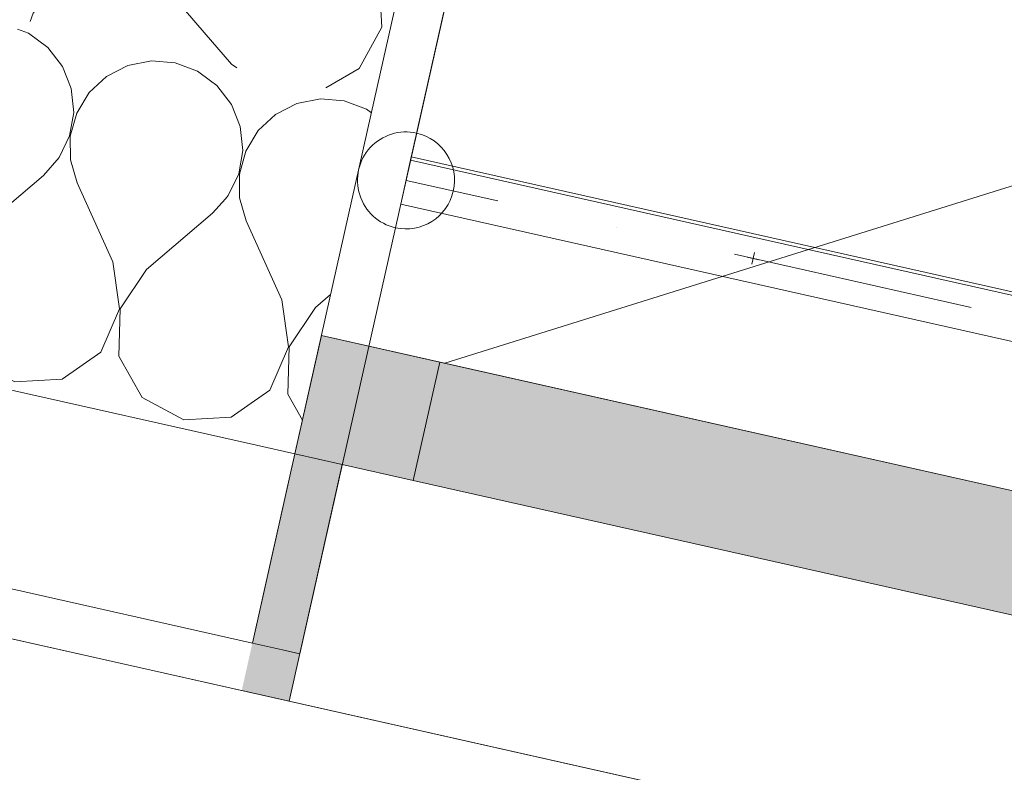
# Model space of a CAD drawing. Header units: millimetres. Extents: x -7145531 to -6681560, y 6117368 to 6219355.
# Tile 137 of 144: x -6928770 to -6928364, y 6129458 to 6129769. Entities that reach past the tile are written whole.
import ezdxf

# ---------------------------------------------------------------- set-up
doc = ezdxf.new("R2010")
doc.units = ezdxf.units.MM
doc.header["$MEASUREMENT"] = 0
doc.linetypes.add('Dot & Dashed', pattern=[200, 100, -50, 0, -50])
for name, color, linetype in [('S - квартира_помещение.АР', 7, 'Continuous'), ('АР-Ограждения _балкона _ лоджии.АР', 7, 'Continuous'), ('АР-Стены внешние_Балконы _ лоджии.АР', 7, 'Continuous'), ('АР-Стены_внешние_.АР', 7, 'Continuous'), ('АР-Чертеж-Оси_Осевые размеры.АР', 7, 'Continuous'), ('АР-Чертеж-Размеры.АР', 7, 'Continuous')]:
    doc.layers.add(name, color=color, linetype=linetype)
for name, color, linetype, lineweight in [('АР-Ограждения _балкона _ лоджии.АР_Ном._пера__1', 7, 'Continuous', 0), ('АР-Стены внешние_Балконы _ лоджии.АР_Ном._пера__1', 7, 'Continuous', 0), ('АР-Стены_внешние_.АР_Ном._пера__1', 7, 'Continuous', 0), ('АР-Стены_внешние_.АР_Ном._пера__120', 7, 'Continuous', 0), ('Окна Archicad_Ном._пера__120', 7, 'Continuous', 0)]:
    doc.layers.add(name, color=color, linetype=linetype, lineweight=lineweight)
doc.styles.add('РЎР“Р•РќР•Р\xa0Р\x98Р\xa0_РЎРўР\x98Р›Р¬_3', font='GOTHIC.TTF')
doc.dimstyles.new('СГЕНЕРИР_СТИЛЬ__1', dxfattribs={"dimtxt": 150, "dimasz": 237.5, "dimexe": 0.18, "dimexo": 0.0625, "dimgap": 0, "dimtad": 1, "dimdec": 0, "dimzin": 0, "dimdsep": 46, "dimtxsty": 'РЎР“Р•РќР•Р\xa0Р\x98Р\xa0_РЎРўР\x98Р›Р¬_3', "dimblk": 'ARROWHEAD_6', "dimblk1": 'ARROWHEAD_6', "dimblk2": 'ARROWHEAD_6', "dimcen": 0.09, "dimse1": 1, "dimse2": 1, "dimclrd": 7, "dimclre": 7, "dimclrt": 7, "dimazin": 0, "dimtfac": 1, "dimtdec": 4, "dimtmove": 0, "dimatfit": 3, "dimfxl": 1, "dimtolj": 1, "dimtzin": 0, "dimarcsym": 0})
doc.dimstyles.new('СГЕНЕРИР_СТИЛЬ__2', dxfattribs={"dimtxt": 400, "dimasz": 332.5, "dimexe": 0.18, "dimexo": 0.0625, "dimgap": 0, "dimtad": 1, "dimdec": 0, "dimzin": 0, "dimdsep": 46, "dimtxsty": 'РЎР“Р•РќР•Р\xa0Р\x98Р\xa0_РЎРўР\x98Р›Р¬_3', "dimblk": 'ARROWHEAD_6', "dimblk1": 'ARROWHEAD_6', "dimblk2": 'ARROWHEAD_6', "dimcen": 0.09, "dimse1": 1, "dimse2": 1, "dimclrd": 7, "dimclre": 7, "dimclrt": 7, "dimazin": 0, "dimtfac": 1, "dimtdec": 4, "dimtmove": 0, "dimatfit": 3, "dimfxl": 1, "dimtolj": 1, "dimtzin": 0, "dimarcsym": 0})
doc.dimstyles.new('СГЕНЕРИР_СТИЛЬ__3', dxfattribs={"dimtxt": 150, "dimasz": 237.5, "dimexe": 0.18, "dimexo": 0.0625, "dimgap": 0, "dimtad": 1, "dimdec": 0, "dimzin": 0, "dimdsep": 46, "dimtxsty": 'РЎР“Р•РќР•Р\xa0Р\x98Р\xa0_РЎРўР\x98Р›Р¬_3', "dimblk": 'ARROWHEAD_6', "dimblk1": 'ARROWHEAD_6', "dimblk2": 'ARROWHEAD_6', "dimcen": 0.09, "dimse1": 1, "dimse2": 1, "dimclrd": 7, "dimclre": 7, "dimclrt": 7, "dimazin": 0, "dimtfac": 1, "dimtdec": 4, "dimtmove": 2, "dimatfit": 3, "dimfxl": 1, "dimtolj": 1, "dimtzin": 0, "dimarcsym": 0})
doc.dimstyles.new('СГЕНЕРИР_СТИЛЬ__5', dxfattribs={"dimtxt": 400, "dimasz": 332.5, "dimexe": 0.18, "dimexo": 0.0625, "dimgap": 0, "dimtad": 1, "dimdec": 0, "dimzin": 0, "dimdsep": 46, "dimtxsty": 'РЎР“Р•РќР•Р\xa0Р\x98Р\xa0_РЎРўР\x98Р›Р¬_3', "dimblk": 'ARROWHEAD_6', "dimblk1": 'ARROWHEAD_6', "dimblk2": 'ARROWHEAD_6', "dimcen": 0.09, "dimse1": 1, "dimse2": 1, "dimclrd": 7, "dimclre": 7, "dimclrt": 7, "dimazin": 0, "dimtfac": 1, "dimtdec": 4, "dimtmove": 2, "dimatfit": 3, "dimfxl": 1, "dimtolj": 1, "dimtzin": 0, "dimarcsym": 0})
pattern_1 = [(45, (-6566190.34, 6563027.8), (-111.369318, 111.369318), [0, -105, 0, -157.5]), (110, (-6565840.34, 6563027.8), (148.001588, 53.868173), [0, -77, 0, -133])]

# ---------------------------------------------------------------- blocks, each defined once
blk = doc.blocks.new('*X181', base_point=(-6566190.34, 6562677.79))
at = {"layer": 'АР-Стены_внешние_.АР_Ном._пера__1', "color": 7, "linetype": 'Continuous', "lineweight": 0}
for p, q in [((-7156438.3, 6130143.88), (-7156440.91, 6130145.81)), ((-7156432.28, 6130136.08), (-7156438.3, 6130143.88)), ((-7156428.61, 6130126.93), (-7156432.28, 6130136.08)), ((-7156405.25, 6130136.46), (-7156414.03, 6130131.98)), ((-7156395.58, 6130138.36), (-7156405.25, 6130136.46)), ((-7156385.76, 6130137.55), (-7156395.58, 6130138.36)), ((-7156376.53, 6130134.08), (-7156385.76, 6130137.55)), ((-7156414.03, 6130131.98), (-7156421.25, 6130125.28)), ((-7156374.52, 6130132.59), (-7156376.53, 6130134.08)), ((-7156427.58, 6130117.13), (-7156428.61, 6130126.93)), ((-7156421.25, 6130125.28), (-7156426.37, 6130116.86)), ((-7156429.27, 6130107.43), (-7156427.58, 6130117.13)), ((-7156426.37, 6130116.86), (-7156428.99, 6130107.36)), ((-7156433.55, 6130098.55), (-7156429.27, 6130107.43)), ((-7156428.99, 6130107.36), (-7156428.92, 6130097.51)), ((-7156434.75, 6130097.21), (-7156433.55, 6130098.55)), ((-7156428.92, 6130097.51), (-7156426.16, 6130088.05)), ((-7156411.51, 6130055.48), (-7156426.16, 6130088.05)), ((-7156408.67, 6130036.17), (-7156411.51, 6130055.48)), ((-7156397.57, 6130052.35), (-7156391.34, 6130057.66)), ((-7156397.57, 6130052.35), (-7156408.39, 6130036.1)), ((-7156416.42, 6130018.25), (-7156408.67, 6130036.17)), ((-7156408.39, 6130036.1), (-7156409.06, 6130016.6)), ((-7156424.06, 6130012.91), (-7156416.42, 6130018.25)), ((-7156409.06, 6130016.6), (-7156402.96, 6130005.94))]:
    blk.add_line(p, q, dxfattribs=at)
blk = doc.blocks.new('*X185', base_point=(-6566190.34, 6562677.79))
at = {"layer": 'АР-Стены_внешние_.АР_Ном._пера__1', "color": 7, "linetype": 'Continuous', "lineweight": 0}
for p, q in [((-7156515.92, 6130165.38), (-7156520.5, 6130167.11)), ((-7156507.99, 6130159.53), (-7156515.92, 6130165.38)), ((-7156501.97, 6130151.73), (-7156507.99, 6130159.53)), ((-7156498.3, 6130142.59), (-7156501.97, 6130151.73)), ((-7156474.94, 6130152.11), (-7156483.72, 6130147.64)), ((-7156465.27, 6130154.01), (-7156474.94, 6130152.11)), ((-7156455.45, 6130153.2), (-7156465.27, 6130154.01)), ((-7156446.23, 6130149.73), (-7156455.45, 6130153.2)), ((-7156483.72, 6130147.64), (-7156490.94, 6130140.93)), ((-7156440.91, 6130145.81), (-7156446.23, 6130149.73)), ((-7156497.28, 6130132.79), (-7156498.3, 6130142.59)), ((-7156490.94, 6130140.93), (-7156496.06, 6130132.51)), ((-7156498.97, 6130123.08), (-7156497.28, 6130132.79)), ((-7156496.06, 6130132.51), (-7156498.69, 6130123.02)), ((-7156503.25, 6130114.2), (-7156498.97, 6130123.08)), ((-7156498.69, 6130123.02), (-7156498.61, 6130113.16)), ((-7156509.79, 6130106.83), (-7156503.25, 6130114.2)), ((-7156498.61, 6130113.16), (-7156495.85, 6130103.7)), ((-7156536.96, 6130083.65), (-7156509.79, 6130106.83)), ((-7156481.2, 6130071.13), (-7156495.85, 6130103.7)), ((-7156440.1, 6130091.18), (-7156434.75, 6130097.21)), ((-7156467.26, 6130068), (-7156440.1, 6130091.18)), ((-7156536.96, 6130083.65), (-7156540.41, 6130078.47)), ((-7156478.37, 6130051.82), (-7156481.2, 6130071.13)), ((-7156467.26, 6130068), (-7156478.09, 6130051.76)), ((-7156486.11, 6130033.9), (-7156478.37, 6130051.82)), ((-7156478.09, 6130051.76), (-7156478.75, 6130032.25)), ((-7156547.6, 6130046.43), (-7156538.75, 6130030.96)), ((-7156502.11, 6130022.73), (-7156486.11, 6130033.9)), ((-7156538.75, 6130030.96), (-7156521.6, 6130021.64)), ((-7156478.75, 6130032.25), (-7156469.06, 6130015.3)), ((-7156521.6, 6130021.64), (-7156502.11, 6130022.73)), ((-7156469.06, 6130015.3), (-7156451.91, 6130005.99)), ((-7156432.42, 6130007.08), (-7156424.06, 6130012.91)), ((-7156451.91, 6130005.99), (-7156432.42, 6130007.08))]:
    blk.add_line(p, q, dxfattribs=at)
blk = doc.blocks.new('Стена_28_8', base_point=(-7164340.2, 6132132.62))
at = {"layer": 'АР-Стены_внешние_.АР_Ном._пера__1', "color": 7, "linetype": 'Continuous', "lineweight": 0}
for p, q in [((-7157643.2, 6130187.88), (-7156423.61, 6129913.98)), ((-7156406.08, 6129992.03), (-7156373.21, 6130138.39)), ((-7156552.44, 6130024.9), (-7156421.86, 6129995.58)), ((-7156421.86, 6129995.58), (-7156406.08, 6129992.03)), ((-7156415.88, 6129948.41), (-7156406.08, 6129992.03)), ((-7156415.88, 6129948.41), (-7156423.61, 6129913.98)), ((-7156423.61, 6129913.98), (-7156411.16, 6129911.18)), ((-7156411.16, 6129911.18), (-7156404.1, 6129909.6))]:
    blk.add_line(p, q, dxfattribs=at)
at = {"layer": 'АР-Стены_внешние_.АР_Ном._пера__1', "color": 7, "linetype": 'Continuous', "lineweight": 0, "flags": 128}
blk.add_lwpolyline([(-7157647.58, 6130168.36), (-7156408.48, 6129890.08)], dxfattribs=at)
at = {"layer": 'АР-Стены_внешние_.АР', "color": 7, "lineweight": 0}
for name in ['*X185', '*X181']:
    blk.add_blockref(name, (-6566190.34, 6562677.79), dxfattribs=at)
blk = doc.blocks.new('*X388', base_point=(-6566190.34, 6562677.79))
at = {"layer": 'АР-Стены_внешние_.АР_Ном._пера__1', "color": 7, "linetype": 'Continuous', "lineweight": 0}
for p, q in [((-7156471.16, 6130365.37), (-7156471.3, 6130363.68)), ((-7156471.3, 6130363.68), (-7156469.4, 6130354.01)), ((-7156469.4, 6130354.01), (-7156466.62, 6130348.56)), ((-7156469.03, 6130326.98), (-7156476.82, 6130320.95)), ((-7156464.14, 6130328.94), (-7156469.03, 6130326.98)), ((-7156476.82, 6130320.95), (-7156482.68, 6130313.03)), ((-7156482.68, 6130313.03), (-7156486.14, 6130303.8)), ((-7156486.14, 6130303.8), (-7156486.95, 6130293.98)), ((-7156486.95, 6130293.98), (-7156485.05, 6130284.31)), ((-7156485.05, 6130284.31), (-7156480.58, 6130275.53)), ((-7156480.58, 6130275.53), (-7156473.88, 6130268.31)), ((-7156473.88, 6130268.31), (-7156465.46, 6130263.19)), ((-7156465.73, 6130261.98), (-7156475.53, 6130260.95)), ((-7156456.02, 6130260.29), (-7156465.73, 6130261.98)), ((-7156465.46, 6130263.19), (-7156455.96, 6130260.57)), ((-7156484.68, 6130257.29), (-7156492.47, 6130251.26)), ((-7156475.53, 6130260.95), (-7156484.68, 6130257.29)), ((-7156455.39, 6130259.98), (-7156456.02, 6130260.29)), ((-7156455.96, 6130260.57), (-7156455.47, 6130260.57)), ((-7156492.47, 6130251.26), (-7156498.33, 6130243.34)), ((-7156498.33, 6130243.34), (-7156501.79, 6130234.11)), ((-7156501.79, 6130234.11), (-7156502.61, 6130224.29)), ((-7156502.61, 6130224.29), (-7156500.7, 6130214.62)), ((-7156500.7, 6130214.62), (-7156496.23, 6130205.84)), ((-7156496.23, 6130205.84), (-7156489.53, 6130198.62)), ((-7156489.53, 6130198.62), (-7156481.11, 6130193.5)), ((-7156481.38, 6130192.29), (-7156491.18, 6130191.26)), ((-7156471.67, 6130190.6), (-7156481.38, 6130192.29)), ((-7156481.11, 6130193.5), (-7156471.61, 6130190.88)), ((-7156461.76, 6130190.95), (-7156452.3, 6130193.71)), ((-7156447.27, 6130195.97), (-7156452.3, 6130193.71)), ((-7156491.18, 6130191.26), (-7156500.33, 6130187.59)), ((-7156462.8, 6130186.32), (-7156471.67, 6130190.6)), ((-7156471.61, 6130190.88), (-7156461.76, 6130190.95)), ((-7156500.33, 6130187.59), (-7156508.13, 6130181.57)), ((-7156455.43, 6130179.77), (-7156462.8, 6130186.32)), ((-7156508.13, 6130181.57), (-7156513.98, 6130173.64)), ((-7156443.44, 6130165.72), (-7156455.43, 6130179.77)), ((-7156513.98, 6130173.64), (-7156515.24, 6130170.29))]:
    blk.add_line(p, q, dxfattribs=at)
blk = doc.blocks.new('*X389', base_point=(-6566190.34, 6562677.79))
at = {"layer": 'АР-Стены_внешние_.АР_Ном._пера__1', "color": 7, "linetype": 'Continuous', "lineweight": 0}
for p, q in [((-7156370.23, 6130167.96), (-7156371.32, 6130187.45)), ((-7156379.55, 6130150.81), (-7156370.23, 6130167.96)), ((-7156432.25, 6130152.61), (-7156443.44, 6130165.72)), ((-7156432.25, 6130152.61), (-7156430.08, 6130151.16)), ((-7156393.36, 6130142.91), (-7156379.55, 6130150.81))]:
    blk.add_line(p, q, dxfattribs=at)
blk = doc.blocks.new('Стена_143_8', base_point=(-7156475.74, 6130366.4))
at = {"layer": 'АР-Стены_внешние_.АР', "linetype": 'Continuous', "lineweight": 0, "true_color": 0x000000}
h = blk.add_hatch(dxfattribs=at)
h.set_pattern_fill('ШТУКАТУРКА__ГИПС_01_0008', color=18, style=0, pattern_type=2)
h.set_pattern_definition(pattern_1)
h.paths.add_polyline_path([(-7156158.47, 6131094.57), (-7156415.88, 6129948.41), (-7156411.16, 6129911.18), (-7156404.1, 6129909.6), (-7156138.96, 6131090.19)])
h = blk.add_hatch(dxfattribs=at)
h.set_pattern_fill('ШТУКАТУРКА__ГИПС_01_0008', color=18, style=0, pattern_type=2)
h.set_pattern_definition(pattern_1)
h.paths.add_polyline_path([(-7156423.61, 6129913.98), (-7156411.16, 6129911.18), (-7156415.88, 6129948.41)])
at = {"layer": 'АР-Стены_внешние_.АР_Ном._пера__1', "color": 7, "linetype": 'Continuous', "lineweight": 0}
for p, q in [((-7156373.21, 6130138.39), (-7156158.47, 6131094.57)), ((-7156406.08, 6129992.03), (-7156373.21, 6130138.39)), ((-7156415.88, 6129948.41), (-7156406.08, 6129992.03)), ((-7156415.88, 6129948.41), (-7156423.61, 6129913.98)), ((-7156423.61, 6129913.98), (-7156411.16, 6129911.18)), ((-7156411.16, 6129911.18), (-7156404.1, 6129909.6))]:
    blk.add_line(p, q, dxfattribs=at)
at = {"layer": 'АР-Стены_внешние_.АР_Ном._пера__1', "color": 7, "linetype": 'Continuous', "lineweight": 0, "flags": 128}
blk.add_lwpolyline([(-7156404.1, 6129909.6), (-7156138.96, 6131090.19)], dxfattribs=at)
at = {"layer": 'АР-Стены_внешние_.АР', "color": 7, "lineweight": 0}
for name in ['*X389', '*X388']:
    blk.add_blockref(name, (-6566190.34, 6562677.79), dxfattribs=at)
blk = doc.blocks.new('Ограждение_1_8', base_point=(-6566190.34, 6562677.79))
at = {"layer": 'АР-Ограждения _балкона _ лоджии.АР_Ном._пера__1', "color": 7, "linetype": 'Dot & Dashed', "lineweight": 0}
blk.add_line((-7153784.37, 6129526.23), (-7156360.27, 6130104.74), dxfattribs=at)
at = {"layer": 'АР-Ограждения _балкона _ лоджии.АР_Ном._пера__1', "color": 7, "linetype": 'Continuous', "lineweight": 0}
for p, q in [((-7156217.72, 6130070.16), (-7156216.62, 6130075.04)), ((-7156219.61, 6130073.14), (-7156214.73, 6130072.05))]:
    blk.add_line(p, q, dxfattribs=at)
at = {"layer": 'АР-Ограждения _балкона _ лоджии.АР_Ном._пера__1', "color": 7, "linetype": 'Continuous', "lineweight": 0, "flags": 128}
blk.add_lwpolyline([(-7156355.89, 6130124.25, 1), (-7156364.66, 6130085.22, 1)], format="xyb", close=True, dxfattribs=at)
blk.add_lwpolyline([(-7153786.56, 6129516.47), (-7153782.18, 6129535.99), (-7156358.08, 6130114.49), (-7156362.47, 6130094.98)], close=True, dxfattribs=at)
blk = doc.blocks.new('ARROWHEAD_6')
at = {"color": 0, "linetype": 'Continuous', "lineweight": 0}
for p, q in [((-0.5, -0.5), (0.5, 0.5)), ((0, 0), (-1, 0))]:
    blk.add_line(p, q, dxfattribs=at)
blk = doc.blocks.new('*D477', base_point=(-6566190.34, 6562677.79))
at = {"layer": 'Defpoints', "color": 0, "linetype": 'Continuous', "transparency": 16777216}
for p in [(-6927086.46, 6130395.41), (-6928272.2, 6129636.82), (-6927776.2, 6129525.41)]:
    blk.add_point(p, dxfattribs=at)
at = {"layer": 'АР-Чертеж-Размеры.АР', "color": 7, "linetype": 'Continuous', "lineweight": -2, "transparency": 16777216}
blk.add_line((-6928105.1, 6130380.79), (-6928220.15, 6129868.55), dxfattribs=at)
at = {"layer": 'АР-Чертеж-Размеры.АР', "color": 7, "linetype": 'Continuous', "lineweight": -2, "transparency": 16777216, "xscale": 237.5, "yscale": 237.5, "zscale": 237.5}
for p, rotation in [((-6928053.05, 6130612.52), 77.34106808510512), ((-6928272.2, 6129636.82), 257.3410680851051)]:
    blk.add_blockref('ARROWHEAD_6', p, dxfattribs=dict(at, rotation=rotation))
at = {"layer": 'АР-Чертеж-Размеры.АР', "color": 7, "linetype": 'Continuous', "lineweight": 0, "transparency": 16777216, "insert": (-6928280.46, 6130079.17), "char_height": 150, "attachment_point": 5, "rotation": 77.3411, "style": 'РЎР“Р•РќР•Р\xa0Р\x98Р\xa0_РЎРўР\x98Р›Р¬_3'}
blk.add_mtext('\\A1;1000', dxfattribs=at)
blk = doc.blocks.new('*D582', base_point=(-6566190.34, 6562677.79))
at = {"layer": 'Defpoints', "color": 0, "linetype": 'Continuous', "transparency": 16777216}
for p in [(-6926559.22, 6131214.49), (-6928608.15, 6131172.63), (-6930158.1, 6124271.55)]:
    blk.add_point(p, dxfattribs=at)
at = {"layer": 'АР-Чертеж-Оси_Осевые размеры.АР', "color": 7, "linetype": 'Continuous', "lineweight": -2, "transparency": 16777216}
blk.add_line((-6928540.93, 6123908.34), (-6929833.68, 6124198.69), dxfattribs=at)
at = {"layer": 'АР-Чертеж-Оси_Осевые размеры.АР', "color": 7, "linetype": 'Continuous', "lineweight": -2, "transparency": 16777216, "xscale": 332.5, "yscale": 332.5, "zscale": 332.5}
for p, rotation in [((-6930158.1, 6124271.55), 167.3417232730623), ((-6928216.51, 6123835.48), 347.3417232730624)]:
    blk.add_blockref('ARROWHEAD_6', p, dxfattribs=dict(at, rotation=rotation))
at = {"layer": 'АР-Чертеж-Оси_Осевые размеры.АР', "color": 7, "linetype": 'Continuous', "lineweight": 0, "transparency": 16777216, "insert": (-6929144.26, 6124330.82), "char_height": 400, "attachment_point": 5, "rotation": 347.3417, "style": 'РЎР“Р•РќР•Р\xa0Р\x98Р\xa0_РЎРўР\x98Р›Р¬_3'}
blk.add_mtext('\\A1;1990', dxfattribs=at)
blk = doc.blocks.new('*D583', base_point=(-6566190.34, 6562677.79))
at = {"layer": 'Defpoints', "color": 0, "linetype": 'Continuous', "transparency": 16777216}
for p in [(-6932158.87, 6132703.85), (-6928608.15, 6131172.63), (-6933804.34, 6125377.45)]:
    blk.add_point(p, dxfattribs=at)
at = {"layer": 'АР-Чертеж-Оси_Осевые размеры.АР', "color": 7, "linetype": 'Continuous', "lineweight": -2, "transparency": 16777216}
for p, q in [((-6933479.92, 6125304.59), (-6932552.79, 6125096.36)), ((-6930421.16, 6124617.61), (-6931384.88, 6124834.05))]:
    blk.add_line(p, q, dxfattribs=at)
at = {"layer": 'АР-Чертеж-Оси_Осевые размеры.АР', "color": 7, "linetype": 'Continuous', "lineweight": -2, "transparency": 16777216, "xscale": 332.5, "yscale": 332.5, "zscale": 332.5}
for p, rotation in [((-6933804.34, 6125377.45), 167.3417232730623), ((-6930096.74, 6124544.74), 347.3417232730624)]:
    blk.add_blockref('ARROWHEAD_6', p, dxfattribs=dict(at, rotation=rotation))
at = {"layer": 'АР-Чертеж-Оси_Осевые размеры.АР', "color": 7, "linetype": 'Continuous', "lineweight": 0, "transparency": 16777216, "insert": (-6931968.83, 6124965.21), "char_height": 400, "attachment_point": 5, "rotation": 347.3417, "style": 'РЎР“Р•РќР•Р\xa0Р\x98Р\xa0_РЎРўР\x98Р›Р¬_3'}
blk.add_mtext('\\A1;3800', dxfattribs=at)
blk = doc.blocks.new('*D605', base_point=(-6566190.34, 6562677.79))
at = {"layer": 'Defpoints', "color": 0, "linetype": 'Continuous', "transparency": 16777216}
for p in [(-6928473.84, 6131086.21), (-6929329.85, 6129894.83), (-6929013.58, 6129823.8)]:
    blk.add_point(p, dxfattribs=at)
at = {"layer": 'АР-Чертеж-Размеры.АР', "color": 7, "linetype": 'Continuous', "lineweight": -2, "transparency": 16777216}
for p, q in [((-6929086.06, 6130980.29), (-6929136.74, 6130754.66)), ((-6929277.81, 6130126.56), (-6929230.21, 6130338.48))]:
    blk.add_line(p, q, dxfattribs=at)
at = {"layer": 'АР-Чертеж-Размеры.АР', "color": 7, "linetype": 'Continuous', "lineweight": -2, "transparency": 16777216, "xscale": 237.5, "yscale": 237.5, "zscale": 237.5}
for p, rotation in [((-6929034.02, 6131212.02), 77.3417232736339), ((-6929329.85, 6129894.83), 257.3417232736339)]:
    blk.add_blockref('ARROWHEAD_6', p, dxfattribs=dict(at, rotation=rotation))
at = {"layer": 'АР-Чертеж-Размеры.АР', "color": 7, "linetype": 'Continuous', "lineweight": 0, "transparency": 16777216, "insert": (-6929183.47, 6130546.57), "char_height": 150, "attachment_point": 5, "rotation": 77.3417, "style": 'РЎР“Р•РќР•Р\xa0Р\x98Р\xa0_РЎРўР\x98Р›Р¬_3'}
blk.add_mtext('\\A1;1350', dxfattribs=at)
blk = doc.blocks.new('Горизонтальное Многостворчатое Окно 23[17]_8', base_point=(-6566190.34, 6562677.79))
at = {"layer": 'Окна Archicad_Ном._пера__120', "linetype": 'Continuous', "lineweight": 0, "true_color": 0xffffff}
for points in [[(-7156406.08, 6129992.03), (-7156357.3, 6129981.08), (-7156346.34, 6130029.86), (-7156395.13, 6130040.82)], [(-7155643.82, 6129872.09), (-7156346.34, 6130029.86), (-7156357.3, 6129981.08), (-7155654.77, 6129823.3)]]:
    blk.add_hatch(color=7, dxfattribs=at).paths.add_polyline_path(points)
at = {"layer": 'Окна Archicad_Ном._пера__120', "color": 7, "linetype": 'Continuous', "lineweight": 0}
for p, q in [((-7156399.51, 6130021.3), (-7156395.13, 6130040.82)), ((-7156399.51, 6130021.3), (-7156395.13, 6130040.82)), ((-7153994.84, 6129501.76), (-7156395.13, 6130040.82)), ((-7156346.34, 6130029.86), (-7156395.13, 6130040.82)), ((-7156357.3, 6129981.08), (-7156346.34, 6130029.86)), ((-7155643.82, 6129872.09), (-7156346.34, 6130029.86)), ((-7156406.08, 6129992.03), (-7156399.51, 6130021.3)), ((-7156406.08, 6129992.03), (-7156399.51, 6130021.3)), ((-7156406.08, 6129992.03), (-7156357.3, 6129981.08)), ((-7156386.57, 6129987.65), (-7156408.48, 6129890.08)), ((-7156357.3, 6129981.08), (-7155654.77, 6129823.3)), ((-7156428, 6129894.46), (-7156408.48, 6129890.08)), ((-7154047.22, 6129359.78), (-7156408.48, 6129890.08))]:
    blk.add_line(p, q, dxfattribs=at)
blk = doc.blocks.new('Стена_166_8', base_point=(-7156395.13, 6130040.82))
at = {"layer": 'АР-Стены внешние_Балконы _ лоджии.АР', "linetype": 'Continuous', "lineweight": 0, "true_color": 0x000000}
blk.add_hatch(color=18, dxfattribs=at).paths.add_polyline_path([(-7156428, 6129894.46), (-7156408.48, 6129890.08), (-7156386.57, 6129987.65), (-7156406.08, 6129992.03), (-7156423.61, 6129913.98)])
at = {"layer": 'АР-Стены внешние_Балконы _ лоджии.АР_Ном._пера__1', "color": 7, "linetype": 'Continuous', "lineweight": 0}
for p, q in [((-7156399.51, 6130021.3), (-7156395.13, 6130040.82)), ((-7156406.08, 6129992.03), (-7156399.51, 6130021.3)), ((-7156423.61, 6129913.98), (-7156406.08, 6129992.03)), ((-7156406.08, 6129992.03), (-7156386.57, 6129987.65)), ((-7156386.57, 6129987.65), (-7156408.48, 6129890.08)), ((-7156428, 6129894.46), (-7156408.48, 6129890.08))]:
    blk.add_line(p, q, dxfattribs=at)
at = {"layer": 'Окна Archicad_Ном._пера__120', "color": 7, "linetype": 'Continuous', "lineweight": 0}
blk.add_blockref('Горизонтальное Многостворчатое Окно 23[17]_8', (-6566190.34, 6562677.79), dxfattribs=at)

msp = doc.modelspace()

# ---------------------------------------------------------------- linework, layer by layer
at = {"layer": 'S - квартира_помещение.АР', "color": 254, "linetype": 'Continuous', "lineweight": 0, "true_color": 0xd8d8d8, "flags": 128}
msp.add_lwpolyline([(-6928608.48, 6129710.91), (-6926032.57, 6129132.4), (-6925813.14, 6130109.45), (-6928389.05, 6130687.95)], close=True, dxfattribs=at)
at = {"layer": 'АР-Стены_внешние_.АР_Ном._пера__120', "color": 7, "linetype": 'Continuous', "lineweight": 0}
msp.add_line((-6928594.36, 6129627.16), (-6927905.96, 6129842.12), dxfattribs=at)
msp.add_lwpolyline([(-6932928.87, 6147301.59), (-6928899.16, 6146396.58), (-6929352.74, 6144376.89), (-6926776.94, 6143798.41), (-6925978.19, 6147355.01), (-6916494.44, 6145225.08), (-6916923.99, 6143312.46), (-6914113.48, 6142681.26), (-6913910.91, 6143583.22), (-6909774.06, 6142654.16), (-6912292.79, 6131439.03), (-6913495.77, 6126082.5), (-6936600.75, 6131271.48)], dxfattribs=at)

# ---------------------------------------------------------------- block references
at = {"layer": 'АР-Ограждения _балкона _ лоджии.АР', "color": 7, "linetype": 'Continuous', "lineweight": 0}
msp.add_blockref('Ограждение_1_8', (-6338440.43, 6562275.56), dxfattribs=at)
at = {"layer": 'АР-Стены внешние_Балконы _ лоджии.АР', "color": 7, "lineweight": 0}
msp.add_blockref('Стена_166_8', (-6928645.22, 6129638.58), dxfattribs=at)
at = {"layer": 'АР-Стены_внешние_.АР', "color": 7, "lineweight": 0}
for name, p in [('Стена_28_8', (-6936590.29, 6131730.38)), ('Стена_143_8', (-6928725.83, 6129964.16))]:
    msp.add_blockref(name, p, dxfattribs=at)

# ---------------------------------------------------------------- dimensions: what is measured, and where the dimension line sits
at = {"layer": 'АР-Чертеж-Оси_Осевые размеры.АР', "color": 7, "linetype": 'Continuous', "lineweight": 0}
for base, p1, p2, dimstyle, picture, middle in [((-6933804.34, 6125377.45), (-6928608.15, 6131172.63), (-6932158.87, 6132703.85), 'СГЕНЕРИР_СТИЛЬ__2', '*D583', (-6931968.83, 6124965.21)), ((-6930158.1, 6124271.55), (-6926559.22, 6131214.49), (-6928608.15, 6131172.63), 'СГЕНЕРИР_СТИЛЬ__5', '*D582', (-6929144.26, 6124330.82))]:
    dim = msp.add_linear_dim(base=base, p1=p1, p2=p2, angle=167.3417, dimstyle=dimstyle, dxfattribs=at)
    dim.commit()
    dim.dimension.update_dxf_attribs({"geometry": picture, "text_midpoint": middle, "dimtype": 160, "text_rotation": 347.3417})
at = {"layer": 'АР-Чертеж-Размеры.АР', "color": 7, "linetype": 'Continuous', "lineweight": 0}
for base, p1, p2, angle, dimstyle, picture, middle, turn in [((-6929329.85, 6129894.83), (-6928473.84, 6131086.21), (-6929013.58, 6129823.8), 257.3417, 'СГЕНЕРИР_СТИЛЬ__1', '*D605', (-6929183.47, 6130546.57), 77.3417), ((-6928272.2, 6129636.82), (-6927086.46, 6130395.41), (-6927776.2, 6129525.41), 257.3411, 'СГЕНЕРИР_СТИЛЬ__3', '*D477', (-6928280.46, 6130079.17), 77.3411)]:
    dim = msp.add_linear_dim(base=base, p1=p1, p2=p2, angle=angle, dimstyle=dimstyle, dxfattribs=at)
    dim.commit()
    dim.dimension.update_dxf_attribs({"geometry": picture, "text_midpoint": middle, "dimtype": 160, "text_rotation": turn})

doc.saveas('drawing.dxf')
